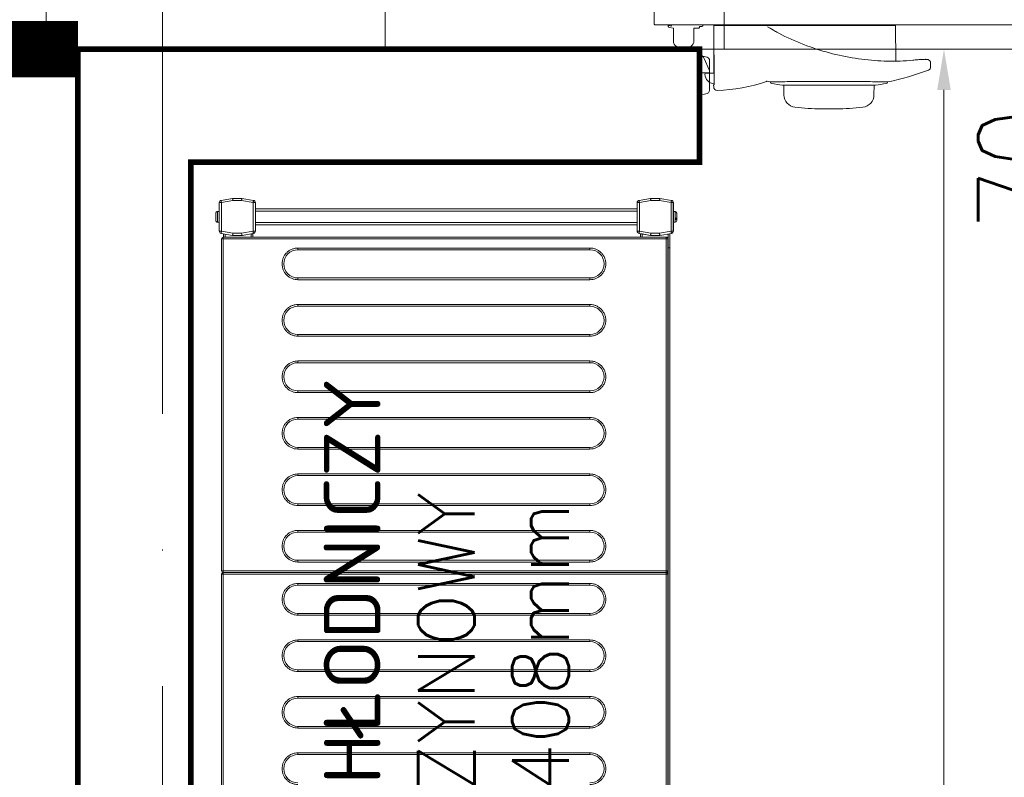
# Model space of a CAD drawing. Header units: millimetres. Extents: x -2074 to 12588, y -3630 to 101167.
# Tile 37 of 256: x 2197 to 2284, y -1447 to -1380. Entities that reach past the tile are written whole.
import ezdxf

# ---------------------------------------------------------------- set-up
doc = ezdxf.new("R2010")
doc.units = ezdxf.units.MM
doc.linetypes.add('ACAD_ISO10W100', pattern=[18, 12, -3, 0, -3])
doc.linetypes.add('DASH', pattern=[0.75, 0.5, -0.25])
for name, color, linetype, lineweight in [('SelinAr_BUD_osie', 8, 'ACAD_ISO10W100', 18), ('SelinAr_BUD_posadzka', 7, 'Continuous', 20), ('SelinAr_BUD_posadzka cokoły', 5, 'Continuous', 18), ('SelinAr_BUD_ściany', 7, 'Continuous', 25), ('SelinAr_WYP_komory', 8, 'Continuous', 18)]:
    doc.layers.add(name, color=color, linetype=linetype, lineweight=lineweight)
doc.styles.add('Arch-Dim', font='romans.shx', dxfattribs={"width": 0.75})
doc.styles.add('Incold_std', font='romans.shx', dxfattribs={"width": 0.8})
doc.styles.add('RomanS', font='romans.shx')
doc.dimstyles.new('Standard 50', dxfattribs={"dimscale": 20, "dimtxt": 0.18, "dimasz": 0.18, "dimexe": 0.18, "dimexo": 0.0625, "dimgap": 0.09, "dimtad": 1, "dimdec": 1, "dimzin": 0, "dimdsep": 46, "dimtxsty": 'Arch-Dim', "dimcen": 0.09, "dimclrd": 2, "dimclre": 2, "dimclrt": 1, "dimadec": 0, "dimazin": 0, "dimtfac": 1, "dimtdec": 1, "dimtofl": 0, "dimtmove": 0, "dimatfit": 3, "dimfxl": 0, "dimtolj": 1, "dimtzin": 0, "dimarcsym": 0})

# ---------------------------------------------------------------- blocks, each defined once
blk = doc.blocks.new('*D429')
at = {"color": 2, "lineweight": -2}
for p, q in [((41.25, 260), (80.249, 260)), ((76.649, 256.4), (76.649, 3.6)), ((41.25, 0), (80.249, 0))]:
    blk.add_line(p, q, dxfattribs=at)
at = {"color": 2}
for points in [[(76.049, 256.4), (77.249, 256.4), (76.649, 260)], [(76.049, 3.6), (77.249, 3.6), (76.649, 0)]]:
    blk.add_solid(points, dxfattribs=at)
at = {"layer": 'Defpoints', "color": 0}
for p in [(40, 260), (40, 0), (76.649, 0)]:
    blk.add_point(p, dxfattribs=at)
at = {"color": 1, "insert": (73.049, 130), "char_height": 3.6, "attachment_point": 5, "rotation": 90, "style": 'Arch-Dim'}
blk.add_mtext('\\A1;260.0', dxfattribs=at)
blk = doc.blocks.new('*U432')
for p, q in [((1.28, 2.949), (1.28, 7.099)), ((1.28, 7.099), (17.37, 7.099)), ((1.294, 7.099), (1.321, 1.943)), ((6.141, 6.923), (6.021, 6.989)), ((17.37, 7.099), (17.398, 3.943)), ((6.258, 6.855), (6.141, 6.923)), ((6.411, 6.764), (6.258, 6.855)), ((6.562, 6.673), (6.411, 6.764)), ((6.562, 6.673), (6.739, 6.566)), ((6.739, 6.566), (6.756, 6.556)), ((6.756, 6.556), (6.815, 6.523)), ((6.815, 6.523), (6.853, 6.502)), ((6.853, 6.502), (7.035, 6.407)), ((7.035, 6.407), (7.307, 6.269)), ((7.307, 6.269), (7.579, 6.135)), ((7.579, 6.135), (7.853, 6.005)), ((7.853, 6.005), (8.128, 5.879)), ((8.128, 5.879), (8.404, 5.757)), ((8.404, 5.757), (8.681, 5.639)), ((8.681, 5.639), (8.959, 5.525)), ((8.959, 5.525), (9.239, 5.415)), ((9.239, 5.415), (9.519, 5.309)), ((9.519, 5.309), (9.801, 5.207)), ((0.103, 4.471), (0, 4.499)), ((0.678, 4.279), (0.276, 4.386)), ((9.801, 5.207), (10.084, 5.108)), ((10.084, 5.108), (10.367, 5.014)), ((10.367, 5.014), (10.65, 4.923)), ((10.65, 4.923), (10.935, 4.837)), ((10.935, 4.837), (11.22, 4.754)), ((11.22, 4.754), (11.506, 4.676)), ((11.506, 4.676), (11.792, 4.601)), ((11.792, 4.601), (12.078, 4.53)), ((12.078, 4.53), (12.365, 4.464)), ((12.365, 4.464), (12.652, 4.401)), ((12.652, 4.401), (12.938, 4.342)), ((0.868, 3.16), (0.434, 4.183)), ((0.9, 3.989), (0.9, 2.889)), ((12.938, 4.342), (13.225, 4.288)), ((13.225, 4.288), (13.51, 4.237)), ((13.51, 4.237), (13.796, 4.191)), ((13.796, 4.191), (14.082, 4.148)), ((14.082, 4.148), (14.368, 4.109)), ((14.368, 4.109), (14.653, 4.075)), ((14.653, 4.075), (14.938, 4.044)), ((14.938, 4.044), (15.223, 4.017)), ((15.223, 4.017), (15.507, 3.994)), ((15.507, 3.994), (15.791, 3.975)), ((15.791, 3.975), (16.075, 3.96)), ((16.075, 3.96), (16.359, 3.949)), ((16.359, 3.949), (16.643, 3.942)), ((16.643, 3.942), (16.925, 3.939)), ((16.925, 3.939), (17.207, 3.94)), ((17.207, 3.94), (17.488, 3.944)), ((17.488, 3.944), (17.769, 3.953)), ((17.769, 3.953), (18.049, 3.966)), ((18.049, 3.966), (18.327, 3.982)), ((18.327, 3.982), (18.605, 4.003)), ((18.605, 4.003), (18.882, 4.027)), ((18.882, 4.027), (18.907, 4.03)), ((18.907, 4.03), (18.992, 4.038)), ((18.992, 4.038), (19.086, 4.047)), ((19.086, 4.047), (19.176, 4.055)), ((19.176, 4.055), (19.264, 4.062)), ((19.264, 4.062), (19.349, 4.069)), ((19.349, 4.069), (19.431, 4.076)), ((19.431, 4.076), (19.511, 4.082)), ((19.511, 4.082), (19.587, 4.087)), ((19.587, 4.087), (19.66, 4.091)), ((19.66, 4.091), (19.73, 4.095)), ((19.73, 4.095), (19.796, 4.098)), ((19.796, 4.098), (19.858, 4.1)), ((19.858, 4.1), (19.917, 4.101)), ((19.917, 4.101), (19.971, 4.102)), ((19.971, 4.102), (20.022, 4.101)), ((20.022, 4.101), (20.07, 4.1)), ((20.07, 4.1), (20.114, 4.097)), ((20.114, 4.097), (20.155, 4.094)), ((20.155, 4.094), (20.193, 4.089)), ((20.193, 4.089), (20.229, 4.082)), ((20.229, 4.082), (20.262, 4.072)), ((20.262, 4.072), (20.284, 4.063)), ((20.284, 4.063), (20.302, 4.052)), ((20.302, 4.052), (20.319, 4.04)), ((20.319, 4.04), (20.324, 4.035)), ((20.331, 4.027), (20.345, 4.011)), ((20.345, 4.011), (20.368, 3.984)), ((20.368, 3.984), (20.389, 3.961)), ((20.389, 3.961), (20.406, 3.941)), ((20.406, 3.941), (20.42, 3.925)), ((20.42, 3.925), (20.431, 3.912)), ((20.431, 3.912), (20.439, 3.903)), ((20.439, 3.903), (20.443, 3.898)), ((20.443, 3.898), (20.445, 3.896)), ((20.47, 3.83), (20.47, 3.432)), ((0, 2.899), (0.85, 2.899)), ((0.595, 2.889), (1.316, 2.889)), ((1.28, 2.949), (1.316, 2.949)), ((0.9, 2.064), (0.9, 1.382)), ((1.266, 1.849), (1.316, 1.849)), ((1.268, 1.649), (1.266, 1.849)), ((1.316, 1.849), (1.318, 1.854)), ((1.318, 1.854), (1.319, 1.871)), ((1.319, 1.871), (1.32, 1.896)), ((1.32, 1.896), (1.321, 1.927)), ((1.321, 1.927), (1.321, 1.943)), ((6.254, 2.101), (6.246, 2.101)), ((6.277, 2.101), (6.254, 2.101)), ((6.318, 2.102), (6.277, 2.101)), ((6.29, 2.08), (6.29, 2.101)), ((6.375, 2.103), (6.318, 2.102)), ((6.448, 2.104), (6.375, 2.103)), ((6.537, 2.106), (6.448, 2.104)), ((6.641, 2.108), (6.537, 2.106)), ((6.76, 2.11), (6.641, 2.108)), ((6.895, 2.112), (6.76, 2.11)), ((7.044, 2.115), (6.895, 2.112)), ((7.207, 2.117), (7.044, 2.115)), ((7.384, 2.12), (7.207, 2.117)), ((15.57, 1.824), (7.37, 1.824)), ((7.573, 2.123), (7.384, 2.12)), ((7.487, 0.941), (7.471, 1.824)), ((7.774, 2.125), (7.573, 2.123)), ((7.974, 2.128), (7.774, 2.125)), ((8.183, 2.131), (7.974, 2.128)), ((8.402, 2.133), (8.183, 2.131)), ((8.629, 2.135), (8.402, 2.133)), ((8.879, 2.138), (8.629, 2.135)), ((9.138, 2.14), (8.879, 2.138)), ((9.405, 2.142), (9.138, 2.14)), ((9.679, 2.144), (9.405, 2.142)), ((9.957, 2.146), (9.679, 2.144)), ((10.24, 2.147), (9.957, 2.146)), ((10.526, 2.148), (10.24, 2.147)), ((10.817, 2.149), (10.526, 2.148)), ((11.11, 2.15), (10.817, 2.149)), ((11.404, 2.15), (11.11, 2.15)), ((11.697, 2.15), (11.404, 2.15)), ((11.99, 2.149), (11.697, 2.15)), ((12.28, 2.149), (11.99, 2.149)), ((12.569, 2.148), (12.28, 2.149)), ((12.855, 2.146), (12.569, 2.148)), ((13.136, 2.145), (12.855, 2.146)), ((13.412, 2.143), (13.136, 2.145)), ((13.681, 2.141), (13.412, 2.143)), ((13.943, 2.139), (13.681, 2.141)), ((14.197, 2.137), (13.943, 2.139)), ((14.444, 2.134), (14.197, 2.137)), ((14.681, 2.131), (14.444, 2.134)), ((14.908, 2.129), (14.681, 2.131)), ((15.123, 2.126), (14.908, 2.129)), ((15.327, 2.123), (15.123, 2.126)), ((15.518, 2.12), (15.327, 2.123)), ((15.469, 1.824), (15.453, 0.941)), ((15.698, 2.118), (15.518, 2.12)), ((15.864, 2.115), (15.698, 2.118)), ((16.016, 2.113), (15.864, 2.115)), ((16.153, 2.11), (16.016, 2.113)), ((16.276, 2.108), (16.153, 2.11)), ((16.383, 2.106), (16.276, 2.108)), ((16.475, 2.105), (16.383, 2.106)), ((16.551, 2.103), (16.475, 2.105)), ((16.612, 2.102), (16.551, 2.103)), ((16.656, 2.101), (16.612, 2.102)), ((16.65, 2.101), (16.65, 2.08)), ((16.683, 2.101), (16.656, 2.101)), ((16.694, 2.101), (16.683, 2.101)), ((16.694, 2.101), (16.694, 2.101)), ((0.678, 1.08), (0, 0.899)), ((0.882, 1.278), (0.882, 1.267)), ((10.825, -0.294), (12.115, -0.294))]:
    blk.add_line(p, q)
at = {"ltscale": 0.1}
blk.add_line((0.9, 2.889), (0.9, 2.064), dxfattribs=at)
for points in [[(74, 7.229, -0.414214), (73.92, 7.149), (-3.92, 7.149, -0.414214), (-4, 7.229), (-4, 17.074, -0.414814), (-3.926, 17.149), (73.914, 17.149, -0.414814), (74, 17.074), (74, 7.229)], [(0.01, 6.949), (0.01, 6.999), (0.11, 6.999, 0.175422), (0.303, 7.068, 0.244753), (0.31, 7.086), (0.31, 7.124, 0.414214), (0.285, 7.149), (-2.465, 7.149, 0.414214), (-2.49, 7.124), (-2.49, 7.086, 0.200685), (-2.483, 7.068), (-2.431, 7.033), (-2.746, 7.102), (-2.757, 7.054, 0.414214), (-2.681, 6.934), (-2.29, 6.849), (-2.29, 5.57, 0.649069), (-0.49, 5.599), (-0.49, 6.849), (-0.09, 6.849, 0.414214), (0.01, 6.949)]]:
    blk.add_lwpolyline(points, format="xyb")
blk.add_lwpolyline([(0, 5), (0, -5)])
for centre, radius, start, end in [((-0.026, 3.988), 0.5, 23, 75), ((0.6, 3.989), 0.3, 0, 75), ((20.256, 3.962), 0.0994, 41.71563, 46.83776), ((20.37, 3.83), 0.1, 22.56127, 41.44038), ((20.37, 3.83), 0.1, 0, 22.56127), ((0.595, 2.789), 0.1, 90, 180), ((1.345, 2.789), 0.85, 180, 268.37737), ((0.85, 2.949), 0.05, 270, 0), ((0.5, 3.004), 0.4, 0, 23), ((11.47, 26.549), 25, 282.05829, 290.62347), ((20.17, 3.432), 0.3, 290.61429, 0.07531), ((1.27, 15.349), 14, 271.24448, 289.49813), ((5.976, 2.057), 0.1, 77.16233, 109.19666), ((11.47, 26.549), 25, 257.35791, 257.93975), ((6.41, 2.08), 0.12, 180, 260.87795), ((10.386, 26.842), 25.2, 260.87795, 263.11218), ((7.37, 1.874), 0.05, 263.11218, 270), ((15.57, 1.874), 0.05, 270, 276.88782), ((12.554, 26.842), 25.2, 276.88782, 279.12205), ((16.53, 2.08), 0.12, 279.12205, 0), ((0.6, 1.37), 0.3, 285, 339.90257), ((0.593, 1.382), 0.307, 340.12563, 0.00958), ((1.568, 1.652), 0.3, 180.5, 271.24448), ((8.587, 0.961), 1.1, 181, 263.57059), ((14.353, 0.961), 1.1, 276.42941, 359), ((11.47, 26.549), 26.85, 263.57059, 268.62246), ((11.47, 26.549), 26.85, 271.37754, 276.42941)]:
    blk.add_arc(centre, radius, start, end)
at = {"insert": (24.663, -24), "char_height": 8, "width": 48, "attachment_point": 1, "rotation": 90, "style": 'Incold_std'}
blk.add_mtext('{\\W2.35238; }70\\P{\\W1.971428; }200', dxfattribs=at)
blk = doc.blocks.new('*U388')
at = {"ltscale": 4}
blk.add_line((0, 50), (0, -1730), dxfattribs=at)
blk = doc.blocks.new('*U450')
at = {"lineweight": 15}
for p, q in [((62.683, -0.515), (33.283, -0.515)), ((62.683, -0.665), (33.283, -0.665)), ((62.683, -0.515), (62.683, -0.559)), ((62.683, -0.559), (62.683, -0.665)), ((62.683, -39.865), (62.683, -0.665)), ((62.833, -0.665), (62.683, -0.665)), ((62.833, -39.865), (62.833, -0.665)), ((62.983, -0.665), (62.833, -0.665)), ((62.983, -0.559), (62.983, -0.515)), ((92.383, -0.515), (62.983, -0.515)), ((62.983, -0.665), (62.983, -0.559)), ((62.983, -0.665), (62.983, -39.865)), ((92.383, -0.665), (62.983, -0.665)), ((92.383, -0.515), (92.383, -0.559)), ((92.383, -0.559), (92.383, -0.665)), ((92.383, -39.865), (92.383, -0.665)), ((92.533, -0.665), (92.383, -0.665)), ((92.533, -39.865), (92.533, -0.665)), ((92.533, -0.675), (92.829, -0.675)), ((92.533, -0.825), (92.802, -0.825)), ((92.866, -0.465), (92.686, -1.483)), ((93.063, -0.5), (92.883, -1.517)), ((93.063, -0.3), (93.063, -0.5)), ((95.587, -0.3), (93.063, -0.3)), ((95.587, -0.5), (93.063, -0.5)), ((93.85, -0.15), (93.85, -0.3)), ((94.8, -0.15), (93.85, -0.15)), ((93.857, -0.12), (93.853, -0.12)), ((94.797, -0.12), (94.793, -0.12)), ((94.8, -0.3), (94.8, -0.15)), ((95.587, -0.5), (95.587, -0.3)), ((95.766, -1.517), (95.587, -0.5)), ((95.963, -1.483), (95.784, -0.465)), ((95.784, -0.465), (95.966, -1.5)), ((92.683, -1.5), (92.686, -1.483)), ((92.683, -1.517), (92.683, -1.5)), ((92.683, -1.517), (92.683, -2.3)), ((92.883, -1.517), (92.683, -1.517)), ((92.883, -1.517), (92.883, -2.283)), ((95.966, -1.517), (95.766, -1.517)), ((95.766, -2.283), (95.766, -1.517)), ((95.966, -1.5), (95.966, -2.3)), ((95.966, -2.3), (95.966, -1.517)), ((92.683, -2.375), (92.683, -2.3)), ((92.683, -2.3), (92.866, -3.335)), ((92.815, -3.125), (92.683, -2.375)), ((92.883, -2.283), (93.063, -3.3)), ((95.587, -3.3), (95.766, -2.283)), ((95.784, -3.335), (95.966, -2.3)), ((95.966, -2.3), (95.784, -3.335)), ((92.533, -3.125), (92.815, -3.125)), ((92.533, -3.275), (92.842, -3.275)), ((93.063, -3.3), (95.587, -3.3)), ((93.063, -3.3), (93.063, -3.5)), ((95.587, -3.5), (95.587, -3.3)), ((93.063, -3.5), (95.587, -3.5)), ((93.625, -37.291), (93.625, -3.5)), ((93.825, -37.291), (93.825, -3.5)), ((94.825, -37.291), (94.825, -3.5)), ((95.025, -37.291), (95.025, -3.5)), ((92.866, -37.457), (92.686, -38.474)), ((93.063, -37.291), (93.063, -37.491)), ((95.587, -37.291), (93.063, -37.291)), ((95.587, -37.491), (95.587, -37.291)), ((95.963, -38.474), (95.784, -37.457)), ((92.533, -37.575), (92.842, -37.575)), ((92.533, -37.725), (92.815, -37.725)), ((92.683, -38.475), (92.815, -37.725)), ((93.063, -37.491), (92.883, -38.509)), ((95.587, -37.491), (93.063, -37.491)), ((95.766, -38.509), (95.587, -37.491)), ((92.683, -38.5), (92.683, -38.475)), ((92.683, -38.499), (92.683, -38.5)), ((92.683, -38.5), (92.683, -38.509)), ((92.683, -38.509), (92.683, -39.291)), ((92.883, -38.509), (92.683, -38.509)), ((92.883, -38.509), (92.883, -39.274)), ((95.766, -39.274), (95.766, -38.509)), ((95.966, -38.509), (95.766, -38.509)), ((95.966, -38.5), (95.966, -38.498)), ((95.966, -39.3), (95.966, -38.5)), ((95.966, -39.291), (95.966, -38.509)), ((91.583, -40.025), (4.383, -40.025)), ((33.283, -39.865), (62.683, -39.865)), ((33.283, -40.015), (62.683, -40.015)), ((62.683, -39.865), (62.833, -39.865)), ((62.683, -40.012), (62.683, -39.865)), ((62.683, -40.015), (62.683, -40.012)), ((62.833, -39.865), (62.983, -39.865)), ((62.983, -39.865), (92.383, -39.865)), ((62.983, -39.865), (62.983, -40.012)), ((62.983, -40.012), (62.983, -40.015)), ((62.983, -40.015), (92.383, -40.015)), ((91.583, -40.015), (91.583, -40.025)), ((91.583, -40.025), (91.583, -40.175)), ((91.583, -40.025), (92.811, -40.025)), ((92.383, -39.865), (92.533, -39.865)), ((92.383, -40.012), (92.383, -39.865)), ((92.383, -40.015), (92.383, -40.012)), ((92.683, -39.291), (92.866, -40.326)), ((92.683, -39.291), (92.683, -39.3)), ((92.683, -39.3), (92.866, -40.335)), ((92.883, -39.274), (93.063, -40.291)), ((95.587, -40.291), (95.766, -39.274)), ((95.784, -40.326), (95.966, -39.291)), ((95.784, -40.335), (95.966, -39.3)), ((91.583, -40.175), (4.383, -40.175)), ((91.583, -40.175), (92.837, -40.175)), ((93.063, -40.291), (95.587, -40.291)), ((93.063, -40.291), (93.063, -40.491)), ((93.063, -40.491), (95.587, -40.491)), ((93.063, -40.5), (95.587, -40.5)), ((93.85, -40.5), (93.85, -40.65)), ((93.85, -40.65), (94.8, -40.65)), ((94.091, -40.68), (94.201, -40.68)), ((94.241, -40.8), (94.147, -40.8)), ((94.8, -40.65), (94.8, -40.5)), ((95.587, -40.491), (95.587, -40.291))]:
    blk.add_line(p, q, dxfattribs=at)
at = {"color": 253, "lineweight": 15}
for p, q in [((46.713, -7.265), (46.713, -33.115)), ((46.863, -7.265), (46.713, -7.265)), ((46.863, -7.265), (46.863, -33.115)), ((49.063, -33.115), (49.063, -7.265)), ((49.063, -7.265), (49.213, -7.265)), ((49.213, -33.115), (49.213, -7.265)), ((51.713, -7.265), (51.713, -33.115)), ((51.863, -7.265), (51.713, -7.265)), ((51.863, -7.265), (51.863, -33.115)), ((54.063, -33.115), (54.063, -7.265)), ((54.063, -7.265), (54.213, -7.265)), ((54.213, -33.115), (54.213, -7.265)), ((56.713, -7.265), (56.713, -33.115)), ((56.863, -7.265), (56.713, -7.265)), ((56.863, -7.265), (56.863, -33.115)), ((59.063, -33.115), (59.063, -7.265)), ((59.063, -7.265), (59.213, -7.265)), ((59.213, -33.115), (59.213, -7.265)), ((61.713, -7.265), (61.713, -33.115)), ((61.863, -7.265), (61.713, -7.265)), ((61.863, -7.265), (61.863, -33.115)), ((63.763, -33.115), (63.763, -7.265)), ((63.763, -7.265), (63.913, -7.265)), ((63.913, -33.115), (63.913, -7.265)), ((66.413, -7.265), (66.413, -33.115)), ((66.563, -7.265), (66.413, -7.265)), ((66.563, -7.265), (66.563, -33.115)), ((68.763, -33.115), (68.763, -7.265)), ((68.763, -7.265), (68.913, -7.265)), ((68.913, -33.115), (68.913, -7.265)), ((71.413, -7.265), (71.413, -33.115)), ((71.563, -7.265), (71.413, -7.265)), ((71.563, -7.265), (71.563, -33.115)), ((73.763, -33.115), (73.763, -7.265)), ((73.763, -7.265), (73.913, -7.265)), ((73.913, -33.115), (73.913, -7.265)), ((76.413, -7.265), (76.413, -33.115)), ((76.563, -7.265), (76.413, -7.265)), ((76.563, -7.265), (76.563, -33.115)), ((78.763, -33.115), (78.763, -7.265)), ((78.763, -7.265), (78.913, -7.265)), ((78.913, -33.115), (78.913, -7.265)), ((81.413, -7.265), (81.413, -33.115)), ((81.563, -7.265), (81.413, -7.265)), ((81.563, -7.265), (81.563, -33.115)), ((83.763, -33.115), (83.763, -7.265)), ((83.763, -7.265), (83.913, -7.265)), ((83.913, -33.115), (83.913, -7.265)), ((86.413, -7.265), (86.413, -33.115)), ((86.563, -7.265), (86.413, -7.265)), ((86.563, -7.265), (86.563, -33.115)), ((88.763, -33.115), (88.763, -7.265)), ((88.763, -7.265), (88.913, -7.265)), ((88.913, -33.115), (88.913, -7.265)), ((91.413, -7.265), (91.413, -33.115)), ((91.563, -7.265), (91.413, -7.265)), ((91.563, -7.265), (91.563, -33.115)), ((46.863, -33.115), (46.713, -33.115)), ((49.213, -33.115), (49.063, -33.115)), ((51.863, -33.115), (51.713, -33.115)), ((54.213, -33.115), (54.063, -33.115)), ((56.863, -33.115), (56.713, -33.115)), ((59.213, -33.115), (59.063, -33.115)), ((61.863, -33.115), (61.713, -33.115)), ((63.913, -33.115), (63.763, -33.115)), ((66.563, -33.115), (66.413, -33.115)), ((68.913, -33.115), (68.763, -33.115)), ((71.563, -33.115), (71.413, -33.115)), ((73.913, -33.115), (73.763, -33.115)), ((76.563, -33.115), (76.413, -33.115)), ((78.913, -33.115), (78.763, -33.115)), ((81.563, -33.115), (81.413, -33.115)), ((83.913, -33.115), (83.763, -33.115)), ((86.563, -33.115), (86.413, -33.115)), ((88.913, -33.115), (88.763, -33.115)), ((91.563, -33.115), (91.413, -33.115))]:
    blk.add_line(p, q, dxfattribs=at)
at = {"lineweight": 15, "flags": 128}
for points in [[(93.063, -0.5), (93.024, -0.493), (92.987, -0.487), (92.953, -0.481), (92.923, -0.475), (92.899, -0.471), (92.881, -0.468), (92.869, -0.466), (92.866, -0.465)], [(95.784, -0.465), (95.78, -0.466), (95.769, -0.468), (95.751, -0.471), (95.726, -0.475), (95.696, -0.481), (95.662, -0.487), (95.625, -0.493), (95.587, -0.5)], [(92.686, -1.483), (92.69, -1.483), (92.701, -1.485), (92.719, -1.489), (92.744, -1.493), (92.774, -1.498), (92.808, -1.504), (92.845, -1.511), (92.883, -1.517)], [(95.766, -1.517), (95.805, -1.511), (95.842, -1.504), (95.876, -1.498), (95.906, -1.493), (95.93, -1.489), (95.948, -1.485), (95.96, -1.483), (95.963, -1.483)], [(92.883, -2.283), (92.844, -2.286), (92.807, -2.289), (92.772, -2.292), (92.742, -2.295), (92.717, -2.297), (92.698, -2.299), (92.687, -2.3), (92.683, -2.3)], [(95.966, -2.3), (95.963, -2.3), (95.954, -2.299), (95.94, -2.298), (95.92, -2.296), (95.895, -2.294), (95.866, -2.291), (95.835, -2.288), (95.801, -2.286), (95.766, -2.283)], [(92.842, -3.275), (92.841, -3.272), (92.84, -3.264), (92.837, -3.25), (92.834, -3.231), (92.83, -3.208), (92.826, -3.182), (92.821, -3.154), (92.815, -3.125)], [(92.866, -3.335), (92.869, -3.334), (92.881, -3.332), (92.899, -3.329), (92.923, -3.325), (92.953, -3.319), (92.987, -3.313), (93.024, -3.307), (93.063, -3.3)], [(95.587, -3.3), (95.625, -3.307), (95.662, -3.313), (95.696, -3.319), (95.726, -3.325), (95.751, -3.329), (95.769, -3.332), (95.78, -3.334), (95.784, -3.335)], [(93.063, -37.491), (93.024, -37.484), (92.987, -37.478), (92.953, -37.472), (92.923, -37.467), (92.899, -37.462), (92.881, -37.459), (92.869, -37.457), (92.866, -37.457)], [(95.784, -37.457), (95.78, -37.457), (95.769, -37.459), (95.751, -37.462), (95.726, -37.467), (95.696, -37.472), (95.662, -37.478), (95.625, -37.484), (95.587, -37.491)], [(92.815, -37.725), (92.821, -37.696), (92.826, -37.668), (92.83, -37.642), (92.834, -37.619), (92.837, -37.6), (92.84, -37.586), (92.841, -37.578), (92.842, -37.575)], [(92.686, -38.474), (92.69, -38.475), (92.701, -38.477), (92.719, -38.48), (92.744, -38.484), (92.774, -38.489), (92.808, -38.495), (92.845, -38.502), (92.883, -38.509)], [(95.766, -38.509), (95.805, -38.502), (95.842, -38.495), (95.876, -38.489), (95.906, -38.484), (95.93, -38.48), (95.948, -38.477), (95.96, -38.475), (95.963, -38.474)], [(92.883, -39.274), (92.844, -39.277), (92.807, -39.28), (92.772, -39.283), (92.742, -39.286), (92.717, -39.288), (92.698, -39.29), (92.687, -39.291), (92.683, -39.291)], [(95.966, -39.291), (95.963, -39.291), (95.954, -39.29), (95.94, -39.289), (95.92, -39.287), (95.895, -39.285), (95.866, -39.283), (95.835, -39.28), (95.801, -39.277), (95.766, -39.274)], [(92.866, -40.326), (92.869, -40.325), (92.881, -40.323), (92.899, -40.32), (92.923, -40.316), (92.953, -40.311), (92.987, -40.305), (93.024, -40.298), (93.063, -40.291)], [(95.587, -40.291), (95.625, -40.298), (95.662, -40.305), (95.696, -40.311), (95.726, -40.316), (95.751, -40.32), (95.769, -40.323), (95.78, -40.325), (95.784, -40.326)]]:
    blk.add_lwpolyline(points, dxfattribs=at)
at = {"lineweight": 15}
for centre, radius, start, end in [((62.683, -0.665), 0.15, 0, 90), ((62.983, -0.665), 0.15, 90, 180), ((92.383, -0.665), 0.15, 0, 90), ((93.063, -0.5), 0.2, 90, 170), ((94, -0.15), 0.15, 168.46304, 180), ((94.65, -0.15), 0.15, 0, 11.53696), ((95.587, -0.5), 0.2, 10, 90), ((95.587, -0.5), 0.2, 10, 90), ((92.883, -1.517), 0.2, 170, 180), ((95.766, -1.517), 0.2, 0, 10), ((93.063, -3.3), 0.2, 190, 270), ((95.587, -3.3), 0.2, 270, 350), ((93.063, -37.491), 0.2, 90, 170), ((95.587, -37.491), 0.2, 10, 90), ((92.883, -38.509), 0.2, 170, 180), ((95.766, -38.509), 0.2, 0, 10), ((93.063, -40.291), 0.2, 190, 270), ((93.063, -40.3), 0.2, 190, 270), ((94, -40.65), 0.15, 180, 270), ((94.65, -40.65), 0.15, 270, 0), ((95.587, -40.291), 0.2, 270, 350), ((95.587, -40.3), 0.2, 270, 350)]:
    blk.add_arc(centre, radius, start, end, dxfattribs=at)
at = {"color": 253, "lineweight": 15}
for centre, start, end in [((45.463, -7.265), 0, 180), ((50.463, -7.265), 0, 180), ((55.463, -7.265), 0, 180), ((60.463, -7.265), 0, 180), ((65.163, -7.265), 0, 180), ((70.163, -7.265), 0, 180), ((75.163, -7.265), 0, 180), ((80.163, -7.265), 0, 180), ((85.163, -7.265), 0, 180), ((90.163, -7.265), 0, 180), ((45.463, -33.115), 180, 0), ((50.463, -33.115), 180, 0), ((55.463, -33.115), 180, 0), ((60.463, -33.115), 180, 0), ((65.163, -33.115), 180, 0), ((70.163, -33.115), 180, 0), ((75.163, -33.115), 180, 0), ((80.163, -33.115), 180, 0), ((85.163, -33.115), 180, 0), ((90.163, -33.115), 180, 0)]:
    blk.add_arc(centre, 1.25, start, end, dxfattribs=at)
at = {"lineweight": 15}
for points, knots in [([(94.005, 0), (93.988, -0.002), (93.954, -0.005), (93.908, -0.031), (93.872, -0.07), (93.862, -0.103), (93.857, -0.12)], [0, 0, 0, 0, 0.250199, 0.50053, 0.748141, 1, 1, 1, 1]), ([(94.644, 0), (94.634, 0), (94.613, 0), (94.536, 0), (94.436, 0), (94.325, 0), (94.213, 0), (94.113, 0), (94.037, 0), (94.016, 0), (94.005, 0)], [0, 0, 0, 0, 0.1211749, 0.2500039, 0.3788261, 0.500001, 0.6211758, 0.749998, 0.8788228, 1, 1, 1, 1]), ([(94.793, -0.12), (94.788, -0.104), (94.778, -0.072), (94.744, -0.033), (94.698, -0.006), (94.663, -0.002), (94.644, 0)], [0, 0, 0, 0, 0.243643, 0.48725, 0.731966, 1, 1, 1, 1]), ([(62.683, -40.012), (62.693, -40.011), (62.714, -40.009), (62.743, -40), (62.77, -39.985), (62.8, -39.96), (62.828, -39.92), (62.831, -39.882), (62.833, -39.863)], [0, 0, 0, 0, 0.130758, 0.260025, 0.387956, 0.514571, 0.761733, 1, 1, 1, 1]), ([(62.833, -39.863), (62.835, -39.882), (62.839, -39.92), (62.867, -39.96), (62.897, -39.985), (62.923, -40), (62.953, -40.009), (62.973, -40.011), (62.983, -40.012)], [0, 0, 0, 0, 0.238267, 0.485429, 0.612044, 0.739975, 0.869242, 1, 1, 1, 1]), ([(92.383, -40.012), (92.393, -40.011), (92.414, -40.009), (92.443, -40), (92.47, -39.985), (92.5, -39.96), (92.528, -39.92), (92.531, -39.882), (92.533, -39.863)], [0, 0, 0, 0, 0.130758, 0.260025, 0.387956, 0.514571, 0.761733, 1, 1, 1, 1]), ([(94.045, -40.8), (94.052, -40.8), (94.074, -40.8), (94.117, -40.8), (94.147, -40.8)], [0, 0, 0, 0, 0.31193, 1, 1, 1, 1]), ([(94.147, -40.8), (94.141, -40.798), (94.128, -40.795), (94.11, -40.769), (94.097, -40.73), (94.093, -40.697), (94.091, -40.68)], [0, 0, 0, 0, 0.25022, 0.500537, 0.748162, 1, 1, 1, 1]), ([(94.201, -40.68), (94.203, -40.696), (94.207, -40.728), (94.22, -40.767), (94.238, -40.794), (94.251, -40.798), (94.258, -40.8)], [0, 0, 0, 0, 0.243636, 0.487266, 0.731973, 1, 1, 1, 1]), ([(94.258, -40.8), (94.295, -40.8), (94.37, -40.8), (94.48, -40.8), (94.572, -40.8), (94.629, -40.8), (94.654, -40.8), (94.648, -40.8), (94.647, -40.8)], [0, 0, 0, 0, 0.188947, 0.389814, 0.590685, 0.779624, 0.968578, 1, 1, 1, 1])]:
    blk.add_open_spline(points, degree=3, knots=knots, dxfattribs=at)
at = {"color": 253, "lineweight": 15}
for points, knots in [([(44.063, -7.265), (44.068, -7.18), (44.077, -7.004), (44.155, -6.743), (44.284, -6.492), (44.466, -6.268), (44.69, -6.086), (44.941, -5.956), (45.202, -5.881), (45.463, -5.857), (45.724, -5.881), (45.985, -5.956), (46.236, -6.086), (46.46, -6.268), (46.642, -6.492), (46.771, -6.743), (46.849, -7.004), (46.859, -7.18), (46.863, -7.265)], [0, 0, 0, 0, 0.058258, 0.120006, 0.18432, 0.25, 0.31568, 0.379994, 0.441742, 0.5, 0.558258, 0.620006, 0.68432, 0.75, 0.81568, 0.879994, 0.941742, 1, 1, 1, 1]), ([(49.063, -7.265), (49.068, -7.18), (49.077, -7.004), (49.155, -6.743), (49.284, -6.492), (49.466, -6.268), (49.69, -6.086), (49.941, -5.956), (50.202, -5.881), (50.463, -5.857), (50.724, -5.881), (50.985, -5.956), (51.236, -6.086), (51.46, -6.268), (51.642, -6.492), (51.771, -6.743), (51.849, -7.004), (51.859, -7.18), (51.863, -7.265)], [0, 0, 0, 0, 0.058258, 0.120006, 0.18432, 0.25, 0.31568, 0.379995, 0.441742, 0.5, 0.558258, 0.620005, 0.68432, 0.75, 0.81568, 0.879994, 0.941742, 1, 1, 1, 1]), ([(54.063, -7.265), (54.068, -7.18), (54.077, -7.004), (54.155, -6.743), (54.284, -6.492), (54.466, -6.268), (54.69, -6.086), (54.941, -5.956), (55.202, -5.881), (55.463, -5.857), (55.724, -5.881), (55.985, -5.956), (56.236, -6.086), (56.46, -6.268), (56.642, -6.492), (56.771, -6.743), (56.849, -7.004), (56.859, -7.18), (56.863, -7.265)], [0, 0, 0, 0, 0.058258, 0.120006, 0.18432, 0.25, 0.31568, 0.379994, 0.441742, 0.5, 0.558258, 0.620006, 0.68432, 0.75, 0.81568, 0.879994, 0.941742, 1, 1, 1, 1]), ([(59.063, -7.265), (59.068, -7.18), (59.077, -7.004), (59.155, -6.743), (59.284, -6.492), (59.466, -6.268), (59.69, -6.086), (59.941, -5.956), (60.202, -5.881), (60.463, -5.857), (60.724, -5.881), (60.985, -5.956), (61.236, -6.086), (61.46, -6.268), (61.642, -6.492), (61.771, -6.743), (61.849, -7.004), (61.859, -7.18), (61.863, -7.265)], [0, 0, 0, 0, 0.058258, 0.120006, 0.18432, 0.25, 0.31568, 0.379995, 0.441742, 0.5, 0.558258, 0.620006, 0.68432, 0.75, 0.81568, 0.879994, 0.941742, 1, 1, 1, 1]), ([(63.763, -7.265), (63.768, -7.18), (63.777, -7.004), (63.855, -6.743), (63.984, -6.492), (64.166, -6.268), (64.39, -6.086), (64.641, -5.956), (64.902, -5.881), (65.163, -5.857), (65.424, -5.881), (65.685, -5.956), (65.936, -6.086), (66.16, -6.268), (66.342, -6.492), (66.471, -6.743), (66.549, -7.004), (66.559, -7.18), (66.563, -7.265)], [0, 0, 0, 0, 0.058258, 0.120006, 0.18432, 0.25, 0.315679, 0.379994, 0.441742, 0.500001, 0.558258, 0.620006, 0.684321, 0.75, 0.81568, 0.879994, 0.941742, 1, 1, 1, 1]), ([(68.763, -7.265), (68.768, -7.18), (68.777, -7.004), (68.855, -6.743), (68.984, -6.492), (69.166, -6.268), (69.39, -6.086), (69.641, -5.956), (69.902, -5.881), (70.163, -5.857), (70.424, -5.881), (70.685, -5.956), (70.936, -6.086), (71.16, -6.268), (71.342, -6.492), (71.471, -6.743), (71.549, -7.004), (71.559, -7.18), (71.563, -7.265)], [0, 0, 0, 0, 0.058258, 0.120006, 0.18432, 0.25, 0.31568, 0.379995, 0.441742, 0.5, 0.558258, 0.620006, 0.68432, 0.75, 0.81568, 0.879994, 0.941742, 1, 1, 1, 1]), ([(73.763, -7.265), (73.768, -7.18), (73.777, -7.004), (73.855, -6.743), (73.984, -6.492), (74.166, -6.268), (74.39, -6.086), (74.641, -5.956), (74.902, -5.881), (75.163, -5.857), (75.424, -5.881), (75.685, -5.956), (75.936, -6.086), (76.16, -6.268), (76.342, -6.492), (76.471, -6.743), (76.549, -7.004), (76.559, -7.18), (76.563, -7.265)], [0, 0, 0, 0, 0.058258, 0.120006, 0.184321, 0.25, 0.31568, 0.379995, 0.441741, 0.5, 0.558258, 0.620006, 0.68432, 0.75, 0.815679, 0.879994, 0.941742, 1, 1, 1, 1]), ([(78.763, -7.265), (78.768, -7.18), (78.777, -7.004), (78.855, -6.743), (78.984, -6.492), (79.166, -6.268), (79.39, -6.086), (79.641, -5.956), (79.902, -5.881), (80.163, -5.857), (80.424, -5.881), (80.685, -5.956), (80.936, -6.086), (81.16, -6.268), (81.342, -6.492), (81.471, -6.743), (81.549, -7.004), (81.559, -7.18), (81.563, -7.265)], [0, 0, 0, 0, 0.058258, 0.120006, 0.184321, 0.25, 0.31568, 0.379994, 0.441742, 0.5, 0.558259, 0.620005, 0.68432, 0.75, 0.815679, 0.879994, 0.941742, 1, 1, 1, 1]), ([(83.763, -7.265), (83.768, -7.18), (83.777, -7.004), (83.855, -6.743), (83.984, -6.492), (84.166, -6.268), (84.39, -6.086), (84.641, -5.956), (84.902, -5.881), (85.163, -5.857), (85.424, -5.881), (85.685, -5.956), (85.936, -6.086), (86.16, -6.268), (86.342, -6.492), (86.471, -6.743), (86.549, -7.004), (86.559, -7.18), (86.563, -7.265)], [0, 0, 0, 0, 0.058258, 0.120006, 0.18432, 0.25, 0.31568, 0.379994, 0.441742, 0.5, 0.558258, 0.620005, 0.68432, 0.75, 0.81568, 0.879994, 0.941742, 1, 1, 1, 1]), ([(88.763, -7.265), (88.768, -7.18), (88.777, -7.004), (88.855, -6.743), (88.984, -6.492), (89.166, -6.268), (89.39, -6.086), (89.641, -5.956), (89.902, -5.881), (90.163, -5.857), (90.424, -5.881), (90.685, -5.956), (90.936, -6.086), (91.16, -6.268), (91.342, -6.492), (91.471, -6.743), (91.549, -7.004), (91.559, -7.18), (91.563, -7.265)], [0, 0, 0, 0, 0.058258, 0.120006, 0.18432, 0.25, 0.315679, 0.379994, 0.441742, 0.500001, 0.558258, 0.620006, 0.684321, 0.75, 0.81568, 0.879994, 0.941742, 1, 1, 1, 1]), ([(46.863, -33.115), (46.859, -33.2), (46.849, -33.376), (46.771, -33.637), (46.642, -33.888), (46.46, -34.112), (46.236, -34.294), (45.985, -34.424), (45.724, -34.499), (45.463, -34.523), (45.202, -34.499), (44.941, -34.424), (44.69, -34.294), (44.466, -34.112), (44.284, -33.888), (44.155, -33.637), (44.077, -33.376), (44.068, -33.2), (44.063, -33.115)], [0, 0, 0, 0, 0.058258, 0.120006, 0.18432, 0.25, 0.31568, 0.379994, 0.441742, 0.5, 0.558258, 0.620006, 0.68432, 0.75, 0.81568, 0.879994, 0.941742, 1, 1, 1, 1]), ([(51.863, -33.115), (51.859, -33.2), (51.849, -33.376), (51.771, -33.637), (51.642, -33.888), (51.46, -34.112), (51.236, -34.294), (50.985, -34.424), (50.724, -34.499), (50.463, -34.523), (50.202, -34.499), (49.941, -34.424), (49.69, -34.294), (49.466, -34.112), (49.284, -33.888), (49.155, -33.637), (49.077, -33.376), (49.068, -33.2), (49.063, -33.115)], [0, 0, 0, 0, 0.058258, 0.120006, 0.18432, 0.25, 0.315679, 0.379995, 0.441742, 0.5, 0.558258, 0.620005, 0.684321, 0.75, 0.81568, 0.879994, 0.941742, 1, 1, 1, 1]), ([(56.863, -33.115), (56.859, -33.2), (56.849, -33.376), (56.771, -33.637), (56.642, -33.888), (56.46, -34.112), (56.236, -34.294), (55.985, -34.424), (55.724, -34.499), (55.463, -34.523), (55.202, -34.499), (54.941, -34.424), (54.69, -34.294), (54.466, -34.112), (54.284, -33.888), (54.155, -33.637), (54.077, -33.376), (54.068, -33.2), (54.063, -33.115)], [0, 0, 0, 0, 0.058258, 0.120006, 0.18432, 0.25, 0.31568, 0.379994, 0.441742, 0.5, 0.558258, 0.620006, 0.68432, 0.75, 0.81568, 0.879994, 0.941742, 1, 1, 1, 1]), ([(61.863, -33.115), (61.859, -33.2), (61.849, -33.376), (61.771, -33.637), (61.642, -33.888), (61.46, -34.112), (61.236, -34.294), (60.985, -34.424), (60.724, -34.499), (60.463, -34.523), (60.202, -34.499), (59.941, -34.424), (59.69, -34.294), (59.466, -34.112), (59.284, -33.888), (59.155, -33.637), (59.077, -33.376), (59.068, -33.2), (59.063, -33.115)], [0, 0, 0, 0, 0.058258, 0.120005, 0.18432, 0.25, 0.31568, 0.379994, 0.441742, 0.5, 0.558258, 0.620005, 0.684321, 0.75, 0.81568, 0.879995, 0.941742, 1, 1, 1, 1]), ([(66.563, -33.115), (66.559, -33.2), (66.549, -33.376), (66.471, -33.637), (66.342, -33.888), (66.16, -34.112), (65.936, -34.294), (65.685, -34.424), (65.424, -34.499), (65.163, -34.523), (64.902, -34.499), (64.641, -34.424), (64.39, -34.294), (64.166, -34.112), (63.984, -33.888), (63.855, -33.637), (63.777, -33.376), (63.768, -33.2), (63.763, -33.115)], [0, 0, 0, 0, 0.058258, 0.120006, 0.18432, 0.25, 0.315679, 0.379994, 0.441742, 0.499999, 0.558258, 0.620006, 0.684321, 0.75, 0.81568, 0.879994, 0.941742, 1, 1, 1, 1]), ([(71.563, -33.115), (71.559, -33.2), (71.549, -33.376), (71.471, -33.637), (71.342, -33.888), (71.16, -34.112), (70.936, -34.294), (70.685, -34.424), (70.424, -34.499), (70.163, -34.523), (69.902, -34.499), (69.641, -34.424), (69.39, -34.294), (69.166, -34.112), (68.984, -33.888), (68.855, -33.637), (68.777, -33.376), (68.768, -33.2), (68.763, -33.115)], [0, 0, 0, 0, 0.058258, 0.120005, 0.18432, 0.25, 0.31568, 0.379994, 0.441742, 0.5, 0.558258, 0.620005, 0.684321, 0.75, 0.81568, 0.879994, 0.941742, 1, 1, 1, 1]), ([(76.563, -33.115), (76.559, -33.2), (76.549, -33.376), (76.471, -33.637), (76.342, -33.888), (76.16, -34.112), (75.936, -34.294), (75.685, -34.424), (75.424, -34.499), (75.163, -34.523), (74.902, -34.499), (74.641, -34.424), (74.39, -34.294), (74.166, -34.112), (73.984, -33.888), (73.855, -33.637), (73.777, -33.376), (73.768, -33.2), (73.763, -33.115)], [0, 0, 0, 0, 0.058258, 0.120005, 0.184321, 0.25, 0.31568, 0.379994, 0.441742, 0.5, 0.558259, 0.620005, 0.68432, 0.75, 0.815679, 0.879995, 0.941742, 1, 1, 1, 1]), ([(81.563, -33.115), (81.559, -33.2), (81.549, -33.376), (81.471, -33.637), (81.342, -33.888), (81.16, -34.112), (80.936, -34.294), (80.685, -34.424), (80.424, -34.499), (80.163, -34.523), (79.902, -34.499), (79.641, -34.424), (79.39, -34.294), (79.166, -34.112), (78.984, -33.888), (78.855, -33.637), (78.777, -33.376), (78.768, -33.2), (78.763, -33.115)], [0, 0, 0, 0, 0.058258, 0.120005, 0.184321, 0.25, 0.31568, 0.379995, 0.441741, 0.5, 0.558258, 0.620006, 0.68432, 0.75, 0.815679, 0.879995, 0.941742, 1, 1, 1, 1]), ([(86.563, -33.115), (86.559, -33.2), (86.549, -33.376), (86.471, -33.637), (86.342, -33.888), (86.16, -34.112), (85.936, -34.294), (85.685, -34.424), (85.424, -34.499), (85.163, -34.523), (84.902, -34.499), (84.641, -34.424), (84.39, -34.294), (84.166, -34.112), (83.984, -33.888), (83.855, -33.637), (83.777, -33.376), (83.768, -33.2), (83.763, -33.115)], [0, 0, 0, 0, 0.058258, 0.120006, 0.18432, 0.25, 0.315679, 0.379995, 0.441742, 0.5, 0.558258, 0.620006, 0.68432, 0.75, 0.81568, 0.879995, 0.941742, 1, 1, 1, 1]), ([(91.563, -33.115), (91.559, -33.2), (91.549, -33.376), (91.471, -33.637), (91.342, -33.888), (91.16, -34.112), (90.936, -34.294), (90.685, -34.424), (90.424, -34.499), (90.163, -34.523), (89.902, -34.499), (89.641, -34.424), (89.39, -34.294), (89.166, -34.112), (88.984, -33.888), (88.855, -33.637), (88.777, -33.376), (88.768, -33.2), (88.763, -33.115)], [0, 0, 0, 0, 0.058258, 0.120006, 0.18432, 0.25, 0.315679, 0.379994, 0.441742, 0.499999, 0.558258, 0.620006, 0.684321, 0.75, 0.81568, 0.879994, 0.941742, 1, 1, 1, 1])]:
    blk.add_open_spline(points, degree=3, knots=knots, dxfattribs=at)
at = {"insert": (48, -20.4), "char_height": 5, "width": 96, "attachment_point": 5, "style": 'RomanS'}
blk.add_mtext('REGAŁ CHŁODNICZY MAGAZYNOWY\\P960x408mm', dxfattribs=at)
blk = doc.blocks.new('*U428')
at = {"const_width": 0.5}
blk.add_lwpolyline([(125, 250), (125, 260), (180, 260), (180, 0), (0, 0), (0, 260), (55, 260), (55, 250), (10, 250), (10, 10), (170, 10), (170, 250)], close=True, dxfattribs=at)
dim = blk.add_linear_dim(base=(76.649, 0), p1=(40, 260), p2=(40, 0), angle=90, dimstyle='Standard 50', override={"dimfxl": 50, "dimfxlon": 1})
dim.commit()
dim.dimension.update_dxf_attribs({"geometry": '*D429', "text_midpoint": (73.049, 130)})
blk = doc.blocks.new('ewerwerwerwe')
at = {"layer": 'SelinAr_BUD_ściany'}
blk.add_lwpolyline([(2103.157, 1344.741), (2103.157, 1357.241), (2192.157, 1357.241), (2192.157, 1447.241), (2112.157, 1447.241), (2112.157, 1457.241), (2192.157, 1457.241), (2192.157, 1617.241), (2202.157, 1617.241), (2202.157, 1357.241), (2557.157, 1357.241), (2557.157, 1565.241), (2567.157, 1565.241)], dxfattribs=at)
at = {"layer": 'SelinAr_BUD_osie'}
blk.add_blockref('*U388', (2209.657, 2159.741), dxfattribs=at)
at = {"layer": 'SelinAr_WYP_komory'}
for name, p in [('*U432', (2257.157, 1612.241)), ('*U428', (2202.157, 1357.241))]:
    blk.add_blockref(name, p, dxfattribs=at)
at = {"layer": 'SelinAr_WYP_komory', "linetype": 'Continuous', "lineweight": 25, "rotation": 90}
blk.add_blockref('*U450', (2214.362, 1508.068), dxfattribs=at)

msp = doc.modelspace()

# ---------------------------------------------------------------- block references
msp.add_blockref('ewerwerwerwe', (0, -3000))

# ---------------------------------------------------------------- next in the draw order: linework, layer by layer
at = {"layer": 'SelinAr_BUD_posadzka'}
for points in [[(2199.354, -914.759), (2199.354, -1382.759)], [(2229.354, -914.759), (2229.354, -1382.759)], [(2259.354, -914.759), (2259.354, -1382.759)], [(2062.157, -1199.759), (2062.157, -1209.759), (1982.157, -1209.759), (1982.157, -1300.759), (1953.957, -1300.759), (1953.957, -1435.759), (1982.157, -1435.759), (1982.157, -1642.759), (1992.157, -1642.759), (1992.157, -1649.009), (2103.157, -1649.009), (2103.157, -1642.759), (2192.157, -1642.759), (2192.157, -1552.759), (2112.157, -1552.759), (2112.157, -1542.759), (2192.157, -1542.759), (2192.157, -1382.759), (2382.157, -1382.759), (2382.157, -1442.759), (2557.157, -1442.759), (2557.157, -1434.759), (2567.157, -1434.759)]]:
    msp.add_lwpolyline(points, dxfattribs=at)
at = {"layer": 'SelinAr_BUD_posadzka cokoły', "linetype": 'DASH', "ltscale": 50, "const_width": 5}
msp.add_lwpolyline([(2112.157, -1552.759), (2112.157, -1542.759), (2192.157, -1542.759), (2192.157, -1382.759), (2202.157, -1382.759)], dxfattribs=at)

doc.saveas('drawing.dxf')
